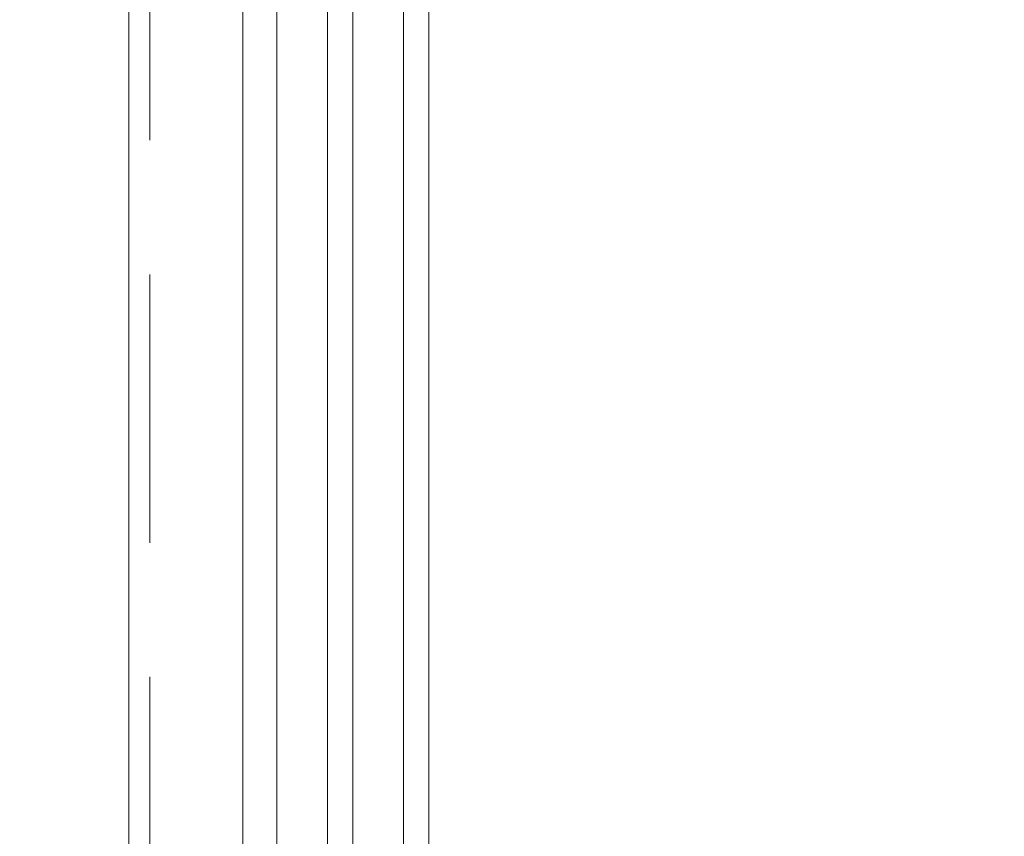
# Model space of a CAD drawing. Header units: millimetres. Extents: x 213386 to 459888, y 74252 to 208052.
# Tile 177 of 256: x 373011 to 373244, y 185747 to 185941. Entities that reach past the tile are written whole.
import ezdxf

# ---------------------------------------------------------------- set-up
doc = ezdxf.new("R2010")
doc.units = ezdxf.units.MM
doc.linetypes.add('ČÁRKOVANÁ', pattern=[19.05, 12.7, -6.35])
doc.layers.get('Defpoints').update_dxf_attribs({"color": 255, "lineweight": 0})
doc.layers.add('FASÁDA DETAILNÍ', color=255, linetype='Continuous', lineweight=0)
doc.layers.add('NOVA', color=255, linetype='Continuous', lineweight=0)
doc.styles.add('CS-ROMANS', font='romans.shx', dxfattribs={"width": 0.75, "oblique": 5})
doc.dimstyles.new('A_KÓTA_50', dxfattribs={"dimtxt": 110, "dimasz": 2, "dimexe": 100, "dimexo": 1500, "dimgap": 40, "dimtad": 1, "dimrnd": 1, "dimdsep": 46, "dimtxsty": 'CS-ROMANS', "dimblk": 'KOT_CARA20', "dimcen": 45, "dimse1": 1, "dimse2": 1, "dimclrd": 256, "dimclre": 256, "dimclrt": 256, "dimadec": 0, "dimazin": 0, "dimtfac": 1, "dimtix": 1, "dimtmove": 2, "dimatfit": 3, "dimldrblk": 'OBLIQUE', "dimfxl": 100, "dimtolj": 1, "dimarcsym": 0})

# ---------------------------------------------------------------- blocks, each defined once
blk = doc.blocks.new('A$C29162560')
at = {"layer": 'FASÁDA DETAILNÍ'}
for p, q in [((-913, -16854.5), (-913, -15891.89)), ((-905, -15891.89), (-905, -16854.5)), ((-893, -16854.5), (-893, -15891.89)), ((-887, -15891.89), (-887, -16854.5)), ((-875, -16854.5), (-875, -15891.89)), ((-869, -15891.89), (-869, -16854.5))]:
    blk.add_line(p, q, dxfattribs=at)
blk.add_lwpolyline([(25640, -21740), (-940, -21740), (-940, 1940), (25640, 1940)], close=True, dxfattribs=at)
at = {"layer": 'FASÁDA DETAILNÍ', "linetype": 'ČÁRKOVANÁ', "ltscale": 5}
blk.add_lwpolyline([(25635, -21735), (-935, -21735), (-935, 1935), (25635, 1935)], close=True, dxfattribs=at)
blk = doc.blocks.new('KOT_CARA20')
for p, q in [((0, 20), (0, -20)), ((0, 0), (14.14, 14.14)), ((0, 0), (-14.14, -14.14))]:
    blk.add_line(p, q)
blk = doc.blocks.new('*D3950')
at = {"lineweight": -2, "transparency": 16777216}
blk.add_line((373745.55, 181384.15), (373745.55, 202680.15), dxfattribs=at)
at = {"layer": 'Defpoints', "color": 0, "transparency": 16777216}
for p in [(373428.86, 202682.15), (373745.55, 202682.15), (373010.82, 181382.15)]:
    blk.add_point(p, dxfattribs=at)
at = {"lineweight": -2, "transparency": 16777216, "xscale": 2, "yscale": 2, "zscale": 2}
for p, rotation in [((373745.55, 202682.15), 90), ((373745.55, 181382.15), 270)]:
    blk.add_blockref('KOT_CARA20', p, dxfattribs=dict(at, rotation=rotation))
at = {"transparency": 16777216, "insert": (373643.05, 192725.83), "char_height": 110, "attachment_point": 5, "rotation": 90, "style": 'CS-ROMANS'}
blk.add_mtext('\\A1;21300', dxfattribs=at)
blk = doc.blocks.new('_OBLIQUE')
at = {"color": 0, "linetype": 'ByBlock', "ltscale": 15}
blk.add_line((-0.5, -0.5), (0.5, 0.5), dxfattribs=at)

msp = doc.modelspace()

# ---------------------------------------------------------------- block references
at = {"layer": 'NOVA'}
msp.add_blockref('A$C29162560', (373976.638, 201932.154), dxfattribs=at)

# ---------------------------------------------------------------- dimensions: what is measured, and where the dimension line sits
dim = msp.add_linear_dim(base=(373745.548, 202682.154), p1=(373010.825, 181382.154), p2=(373428.861, 202682.154), angle=90, dimstyle='A_KÓTA_50')
dim.commit()
dim.dimension.update_dxf_attribs({"geometry": '*D3950', "text_midpoint": (373643.048, 192725.83), "dimtype": 160})

doc.saveas('drawing.dxf')
